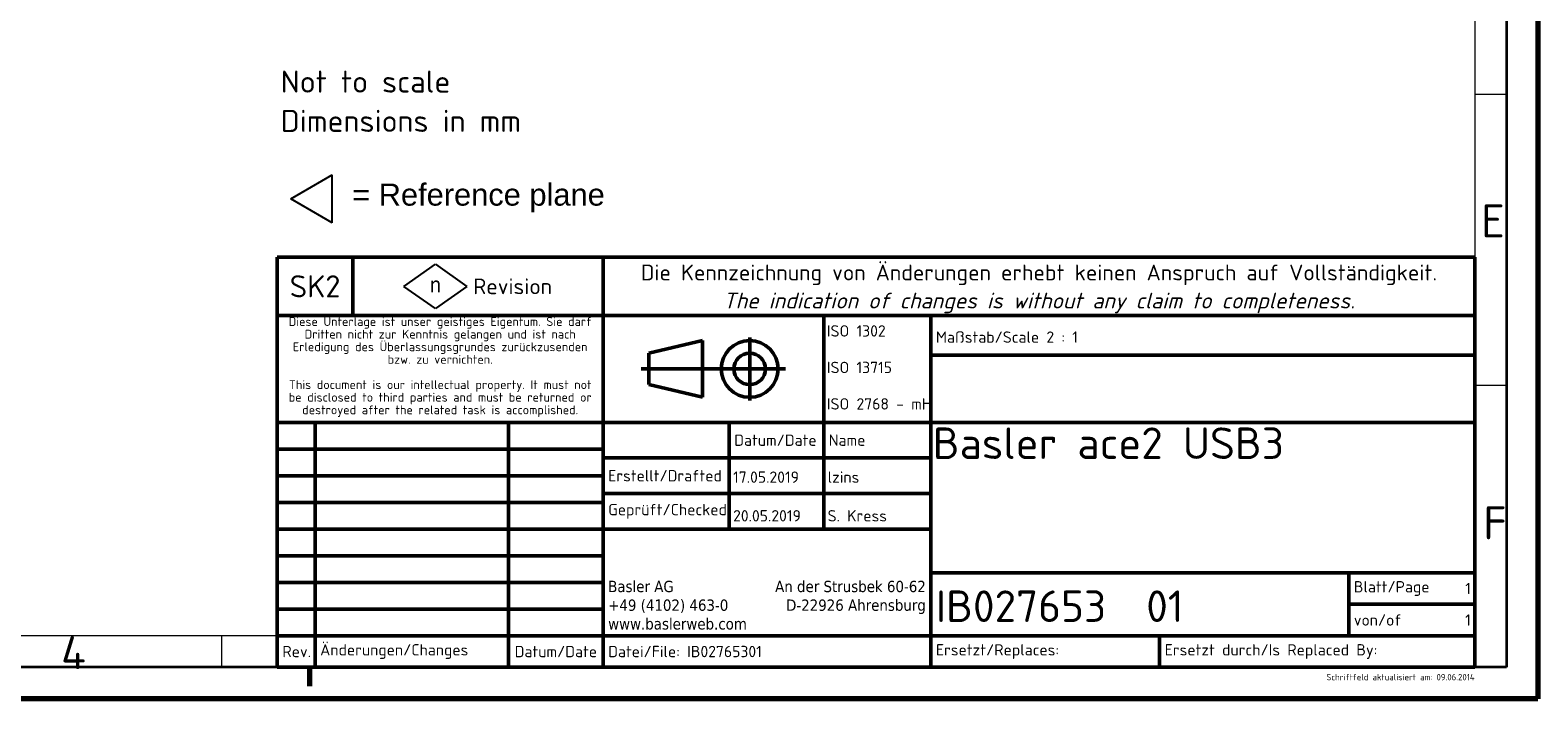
# Model space of a CAD drawing. Header units: millimetres. Extents: x 0 to 210, y 0 to 149.
# Tile 10 of 32: x 90 to 210, y 0 to 53. Entities that reach past the tile are written whole.
import ezdxf
from ezdxf.enums import TextEntityAlignment as Align

# ---------------------------------------------------------------- set-up
doc = ezdxf.new("R2010")
doc.units = ezdxf.units.MM
doc.header["$LTSCALE"] = 0.5
for name, color, linetype, lineweight in [('Rahmen (ISO)', 7, 'Continuous', 70), ('Skizziergeometrie (ISO)', 7, 'Continuous', 25), ('Symbol (ISO)', 7, 'Continuous', 25), ('Symbole(DIN) 2', 7, 'Continuous', 25), ('Titel (ISO)', 7, 'Continuous', 50)]:
    doc.layers.add(name, color=color, linetype=linetype, lineweight=lineweight)
doc.styles.add('Aktuell-DIN', font='arial.ttf')
doc.styles.add('Bezeichnungstext (ISO)', font='isocpeur.ttf')
doc.styles.add('Notiztext (ISO)', font='isocpeur.ttf')
doc.styles.add('Textstil22', font='arial.ttf')
doc.styles.add('Textstil27', font='isocpeur.ttf')
doc.styles.add('Textstil65', font='isocpeur.ttf')
doc.styles.add('Textstil66', font='isocpeur.ttf')
doc.styles.add('Textstil67', font='isocpeur.ttf')

# ---------------------------------------------------------------- blocks, each defined once
blk = doc.blocks.new('Schriftfelder Basler')
at = {"layer": 'Skizziergeometrie (ISO)'}
for p, q in [((30.25, 116.86), (35.25, 120.36)), ((35.25, 120.36), (40.25, 116.86)), ((35.25, 113.36), (30.25, 116.86)), ((40.25, 116.86), (35.25, 113.36))]:
    blk.add_line(p, q, dxfattribs=at)
at = {"layer": 'Titel (ISO)'}
for p, q in [((10.15, 121.46), (22.15, 121.46)), ((10.15, 112.26), (10.15, 121.46)), ((22.15, 121.46), (22.15, 112.26)), ((22.15, 121.46), (61.85, 121.46)), ((61.85, 121.46), (61.85, 112.26)), ((61.85, 121.46), (200.15, 121.46)), ((200.15, 121.46), (200.15, 112.26)), ((10.15, 95.28), (10.15, 112.26)), ((22.15, 112.26), (10.15, 112.26)), ((61.85, 112.26), (22.15, 112.26)), ((61.85, 112.26), (61.85, 95.28)), ((96.85, 112.26), (61.85, 112.26)), ((96.85, 112.26), (96.85, 95.28)), ((113.85, 112.26), (96.85, 112.26)), ((113.85, 112.26), (113.85, 105.96)), ((200.15, 112.26), (113.85, 112.26)), ((200.15, 112.26), (200.15, 105.96)), ((77.6, 108.27), (69.1, 106.27)), ((77.6, 99.27), (77.6, 108.27)), ((85.1, 108.77), (85.1, 98.77)), ((69.1, 106.27), (69.1, 101.27)), ((113.85, 105.96), (200.15, 105.96)), ((113.85, 105.96), (113.85, 95.28)), ((200.15, 105.96), (200.15, 95.28)), ((67.9, 103.77), (90.8, 103.77)), ((69.1, 101.27), (77.6, 99.27)), ((10.15, 95.28), (10.15, 91.05)), ((16.15, 95.28), (10.15, 95.28)), ((16.15, 95.28), (16.15, 56.44)), ((46.85, 95.28), (16.15, 95.28)), ((46.85, 95.28), (46.85, 56.44)), ((61.85, 95.28), (46.85, 95.28)), ((81.85, 95.28), (61.85, 95.28)), ((61.85, 95.28), (61.85, 89.64)), ((96.85, 95.28), (81.85, 95.28)), ((81.85, 95.28), (81.85, 78.36)), ((113.85, 95.28), (96.85, 95.28)), ((96.85, 95.28), (96.85, 78.36)), ((200.15, 95.28), (113.85, 95.28)), ((113.85, 95.28), (113.85, 78.36)), ((200.15, 95.28), (200.15, 71.44)), ((10.15, 91.05), (61.85, 91.05)), ((10.15, 91.05), (10.15, 86.82)), ((61.85, 89.64), (113.85, 89.64)), ((61.85, 89.64), (61.85, 84)), ((61.85, 86.82), (10.15, 86.82)), ((10.15, 86.82), (10.15, 82.59)), ((113.85, 84), (61.85, 84)), ((61.85, 84), (61.85, 78.36)), ((10.15, 82.59), (61.85, 82.59)), ((10.15, 82.59), (10.15, 78.36)), ((61.85, 78.36), (10.15, 78.36)), ((10.15, 78.36), (10.15, 74.13)), ((61.85, 78.36), (113.85, 78.36)), ((61.85, 78.36), (61.85, 61.44)), ((113.85, 78.36), (113.85, 71.44)), ((10.15, 74.13), (61.85, 74.13)), ((10.15, 74.13), (10.15, 69.9)), ((61.85, 69.9), (10.15, 69.9)), ((10.15, 69.9), (10.15, 65.67)), ((113.85, 71.44), (180.15, 71.44)), ((113.85, 71.44), (113.85, 61.44)), ((180.15, 71.44), (180.15, 66.44)), ((180.15, 71.44), (200.15, 71.44)), ((200.15, 71.44), (200.15, 61.44)), ((10.15, 65.67), (61.85, 65.67)), ((10.15, 65.67), (10.15, 61.44)), ((180.15, 66.44), (200.15, 66.44)), ((180.15, 66.44), (180.15, 61.44)), ((10.15, 61.44), (61.85, 61.44)), ((10.15, 56.44), (10.15, 61.44)), ((61.85, 61.44), (61.85, 56.44)), ((61.85, 61.44), (113.85, 61.44)), ((113.85, 61.44), (113.85, 56.44)), ((113.85, 61.44), (150.15, 61.44)), ((150.15, 61.44), (150.15, 56.44)), ((150.15, 61.44), (180.15, 61.44)), ((180.15, 61.44), (200.15, 61.44)), ((200.15, 61.44), (200.15, 56.44)), ((61.85, 56.44), (10.15, 56.44)), ((113.85, 56.44), (61.85, 56.44)), ((150.15, 56.44), (113.85, 56.44)), ((200.15, 56.44), (150.15, 56.44))]:
    blk.add_line(p, q, dxfattribs=at)
for radius in [4.5, 2.5]:
    blk.add_circle((85.1, 103.77), radius, dxfattribs=at)
at = {"layer": 'Symbol (ISO)', "color": 1, "true_color": 0xff0000, "insert": (35.25, 117.15), "char_height": 2.5, "attachment_point": 5, "style": 'Notiztext (ISO)'}
blk.add_mtext('\\fTahoma|b0|i0;\\H2.5000;n', dxfattribs=at)
at = {"layer": 'Symbol (ISO)', "color": 7, "insert": (53.75, 116.86), "char_height": 2.5001, "attachment_point": 6, "style": 'Notiztext (ISO)'}
blk.add_mtext('\\fISOCPEUR|b0|i0;\\H2.5001;Revision', dxfattribs=at)
at = {"layer": 'Titel (ISO)', "style": 'Notiztext (ISO)'}
for s, insert, char_height, width, attachment_point, line_spacing_factor in [('\\fISOCPEUR|b0|i0;\\H2.5001;Die Kennzeichnung von Änderungen erhebt keinen Anspruch auf Vollständigkeit.\\P\\fISOCPEUR|b0|i1;\\H2.5001;The indication of changes is without any claim to completeness.', (131, 116.45), 2.50005, 126.5326, 5, 1.068348), ('\\fISOCPEUR|b0|i0;\\H1.4000;Diese Unterlage ist unser geistiges Eigentum. Sie darf Dritten nicht zur Kenntnis gelangen und ist nach Erledigung des Überlassungsgrundes zurückzusenden bzw. zu vernichten.\\P\\fISOCPEUR|b0|i0;\\H1.4000; \\P\\fISOCPEUR|b0|i0;\\H1.4000;This document is our intellectual property. It must not be disclosed to third parties and must be returned or destroyed after the related task is accomplished.', (36, 104.06), 1.4, 48.5665, 5, 0.857143), ('\\fISOCPEUR|b0|i0;\\H1.8000;ISO 1302\\P\\fISOCPEUR|b0|i0;\\H1.8000;ISO 13715\\P\\fISOCPEUR|b0|i0;\\H1.8000;ISO 2768 - mH', (97.35, 104), 1.8, 61.1649, 4, 1.928316), ('\\fISOCPEUR|b0|i0;\\H1.8000;Maßstab/Scale 2 : 1', (114.65, 108.81), 1.8, 34.3442, 4, 1.068348), ('\\fTahoma|b0|i0;\\H1.8000;Basler AG\\P\\fTahoma|b0|i0;\\H1.8000;+49 (4102) 463-0\\P\\fTahoma|b0|i0;\\H1.8000;www.baslerweb.com', (62.65, 70.16), 1.8, 23.0839, 1, 0.987884), ('\\fTahoma|b0|i0;\\H1.8000;An der Strusbek 60-62\\P\\fTahoma|b0|i0;\\H1.8000;D-22926 Ahrensburg', (113.05, 70.16), 1.8, 29.1755, 3, 0.987884), ('\\fISOCPEUR|b0|i0;\\H5.0000;IB027653  01', (114.65, 66.13), 5, 64.2355, 4, 1.068348)]:
    blk.add_mtext(s, dxfattribs=dict(at, insert=insert, char_height=char_height, width=width, attachment_point=attachment_point, line_spacing_factor=line_spacing_factor))
for s, insert, char_height, attachment_point in [('\\fISOCPEUR|b0|i0;SK2', (16.15, 116.86), 3.5, 5), ('\\fISOCPEUR|b0|i0;\\H1.8000;Erstellt/Drafted', (62.65, 86.82), 1.8, 4), ('\\fISOCPEUR|b0|i0;\\H1.8000;Geprüft/Checked', (62.65, 81.18), 1.8, 4), ('\\fISOCPEUR|b0|i0;\\H1.8000;Blatt/Page', (180.95, 68.94), 1.8, 4), ('\\fISOCPEUR|b0|i0;\\H1.8000;von/of', (180.95, 63.94), 1.8, 4), ('\\fISOCPEUR|b0|i0;\\H1.8000;Rev.', (10.95, 58.94), 1.8, 4), ('\\fISOCPEUR|b0|i0;\\H1.8000;Datei/File: IB02765301', (62.65, 58.94), 1.8, 4), ('\\fISOCPEUR|b0|i0;\\H1.8000;Ersetzt/Replaces: ', (114.65, 58.94), 1.8, 4), ('\\fISOCPEUR|b0|i0;\\H1.8000;Ersetzt durch/Is Replaced By: ', (150.95, 58.94), 1.8, 4)]:
    blk.add_mtext(s, dxfattribs=dict(at, insert=insert, char_height=char_height, attachment_point=attachment_point))
at = {"layer": 'Titel (ISO)', "char_height": 1.8, "style": 'Notiztext (ISO)'}
for s, insert, width, attachment_point in [('\\fISOCPEUR|b0|i0;\\H1.8000;Datum/Date', (82.65, 92.46), 13.0743, 4), ('\\fISOCPEUR|b0|i0;\\H1.8000;Name', (97.65, 92.46), 13.0743, 4), ('\\fISOCPEUR|b0|i0;\\H1.8000;Änderungen/Changes', (16.95, 58.94), 24.7362, 4), ('\\fISOCPEUR|b0|i0;\\H1.8000;Datum/Date', (54.35, 58.94), 13.0743, 5)]:
    blk.add_mtext(s, dxfattribs=dict(at, insert=insert, width=width, attachment_point=attachment_point))
at = {"layer": 'Titel (ISO)', "color": 9, "true_color": 0xc0c0c0, "insert": (176.6, 55.38), "char_height": 1, "attachment_point": 1, "style": 'Notiztext (ISO)'}
blk.add_mtext('\\fISOCPEUR|b0|i0;\\H1.0000;Schriftfeld aktualisiert am: 09.06.2014', dxfattribs=at)
at = {"layer": 'Titel (ISO)', "style": 'Textstil27'}
for tag, p in [('SPI_Halbzeug1', (114.65, 105.16)), ('SPI_Werkstoff', (159, 105.16)), ('SPI_Halbzeug2', (114.65, 98.57))]:
    blk.add_attdef(tag, text='', height=1.8, dxfattribs=at).set_placement(p, align=Align.TOP_LEFT)
at = {"layer": 'Titel (ISO)'}
for tag, height, style, p in [('8SPI_Revision', 1.79, 'Textstil66', (13.15, 93.16)), ('8SPI_Pruefdatum', 1.79, 'Textstil66', (54.34, 93.16)), ('7SPI_Revision', 1.79, 'Textstil66', (13.15, 88.93)), ('7SPI_Pruefdatum', 1.79, 'Textstil66', (54.34, 88.93)), ('6SPI_Revision', 1.8, 'Textstil27', (13.15, 84.7)), ('6SPI_Pruefdatum', 1.8, 'Textstil27', (54.34, 84.7)), ('5SPI_Revision', 1.8, 'Textstil27', (13.15, 80.47)), ('5SPI_Pruefdatum', 1.8, 'Textstil27', (54.34, 80.47)), ('4SPI_Revision', 1.8, 'Textstil27', (13.15, 76.24)), ('4SPI_Pruefdatum', 1.8, 'Textstil27', (54.35, 76.24)), ('3SPI_Revision', 1.8, 'Textstil27', (13.15, 72.01)), ('3SPI_Pruefdatum', 1.8, 'Textstil27', (54.34, 72.01)), ('2SPI_Revision', 1.8, 'Textstil27', (13.15, 67.78)), ('2SPI_Pruefdatum', 1.8, 'Textstil27', (54.35, 67.78)), ('1SPI_Pruefdatum', 1.8, 'Textstil27', (54.35, 63.55)), ('1SPI_Revision', 1.8, 'Textstil27', (13.15, 63.55))]:
    blk.add_attdef(tag, text='', height=height, dxfattribs=dict(at, style=style)).set_placement(p, align=Align.MIDDLE_CENTER)
at = {"layer": 'Titel (ISO)', "style": 'Textstil67'}
for tag, p in [('8SPI_Aenderung', (16.95, 93.16)), ('7SPI_Aenderung', (16.95, 88.93)), ('6SPI_Aenderung', (16.95, 84.7)), ('5SPI_Aenderung', (16.95, 80.47)), ('4SPI_Aenderung', (16.95, 76.24)), ('3SPI_Aenderung', (16.95, 72.01)), ('2SPI_Aenderung', (16.95, 67.78)), ('1SPI_Aenderung', (16.95, 63.55))]:
    blk.add_attdef(tag, text='', height=1.2, dxfattribs=at).set_placement(p, align=Align.MIDDLE_LEFT)
at = {"layer": 'Titel (ISO)'}
for tag, p, height, style in [('SPI_Zeichnungsname_001', (114.15, 89.48), 5, 'Textstil65'), ('SPI_Anlagedatum_001', (82.47, 85.7), 1.8, 'Textstil27'), ('SPI_Anleger_001', (97.47, 85.7), 1.8, 'Textstil27'), ('SPI_Pruefdatum_001', (82.47, 79.57), 1.8, 'Textstil27'), ('SPI_Pruefer_001', (97.47, 79.57), 1.8, 'Textstil27'), ('Blattnummer_001', (198.63, 68.04), 1.8, 'Textstil27'), ('Anzahl_der_Blätter_001', (198.63, 63.04), 1.8, 'Textstil27')]:
    blk.add_attdef(tag, p, '', height=height, dxfattribs=dict(at, style=style))
at = {"layer": 'Titel (ISO)', "style": 'Notiztext (ISO)'}
blk.add_attdef('SPI_Unterbenennung', text='', height=3.5, dxfattribs=at).set_placement((114.65, 72.24), align=Align.BOTTOM_LEFT)
blk = doc.blocks.new('Ränder Basler-A3')
at = {"layer": 'Rahmen (ISO)'}
for p, q in [((419.84, 297), (419.84, 0)), ((225, 2), (225, 5)), ((419.84, 0), (-0.16, 0))]:
    blk.add_line(p, q, dxfattribs=at)
at = {"layer": 'Rahmen (ISO)', "color": 7, "linetype": 'Continuous', "lineweight": 35}
for p, q in [((414.84, 292), (414.84, 5)), ((414.84, 5), (4.84, 5))]:
    blk.add_line(p, q, dxfattribs=at)
at = {"layer": 'Rahmen (ISO)', "color": 7, "linetype": 'Continuous', "lineweight": 18}
for p, q in [((409.84, 287), (409.84, 5)), ((415, 95.83), (409.84, 95.83)), ((415, 49.67), (409.84, 49.67)), ((226.84, 10), (9.84, 10)), ((211, 10), (211, 5))]:
    blk.add_line(p, q, dxfattribs=at)
at = {"layer": 'Rahmen (ISO)', "char_height": 5.25, "attachment_point": 4, "style": 'Bezeichnungstext (ISO)'}
for s, insert in [('\\fISOCPEUR|b0|i0;E', (410.84, 75.79)), ('\\fISOCPEUR|b0|i0;F', (411.17, 27.91)), ('\\fISOCPEUR|b0|i0;4', (185.53, 7.32))]:
    blk.add_mtext(s, dxfattribs=dict(at, insert=insert))
blk = doc.blocks.new('Spezielle Angaben')
at = {"layer": 'Skizziergeometrie (ISO)'}
for p, q in [((0, 0), (6.58, 3.8)), ((6.58, -3.8), (6.58, 3.8)), ((6.58, -3.8), (0, 0))]:
    blk.add_line(p, q, dxfattribs=at)
at = {"layer": 'Symbole(DIN) 2', "color": 7, "style": 'Aktuell-DIN'}
blk.add_attdef('Angaben:_001', (9.73, -1.06), '', height=3.5, dxfattribs=at)
at = {"layer": 'Symbole(DIN) 2', "color": 7, "style": 'Textstil22'}
blk.add_attdef('Position:', text='', height=2.5, dxfattribs=at).set_placement((2.5, 0), align=Align.MIDDLE_LEFT)

msp = doc.modelspace()

# ---------------------------------------------------------------- block references
at = {"xscale": 0.5, "yscale": 0.5, "zscale": 0.5}
msp.add_blockref('Ränder Basler-A3', (0, 0), dxfattribs=at)
for name, p, values in [('Spezielle Angaben', (110.9918, 39.6403), {'Angaben:_001': '= Reference plane'}), ('Schriftfelder Basler', (104.8434, -25.7188), {'Blattnummer_001': '1', 'Anzahl_der_Blätter_001': '1', 'SPI_Zeichnungsname_001': 'Basler ace2 USB3', 'SPI_Anlagedatum_001': '17.05.2019', 'SPI_Anleger_001': 'lzins', 'SPI_Pruefdatum_001': '20.05.2019', 'SPI_Pruefer_001': 'S. Kress'})]:
    msp.add_blockref(name, p, dxfattribs=at).add_auto_attribs(values)

# ---------------------------------------------------------------- texts
at = {"layer": 'Symbol (ISO)', "insert": (110.193, 49.8211), "char_height": 1.75, "width": 18.365259, "attachment_point": 1, "line_spacing_factor": 1.068348, "style": 'Notiztext (ISO)'}
msp.add_mtext('{\\fISOCPEUR|b0|i0;Not to scale\\P\\fISOCPEUR|b0|i0;Dimensions in mm}', dxfattribs=at)

doc.saveas('drawing.dxf')
